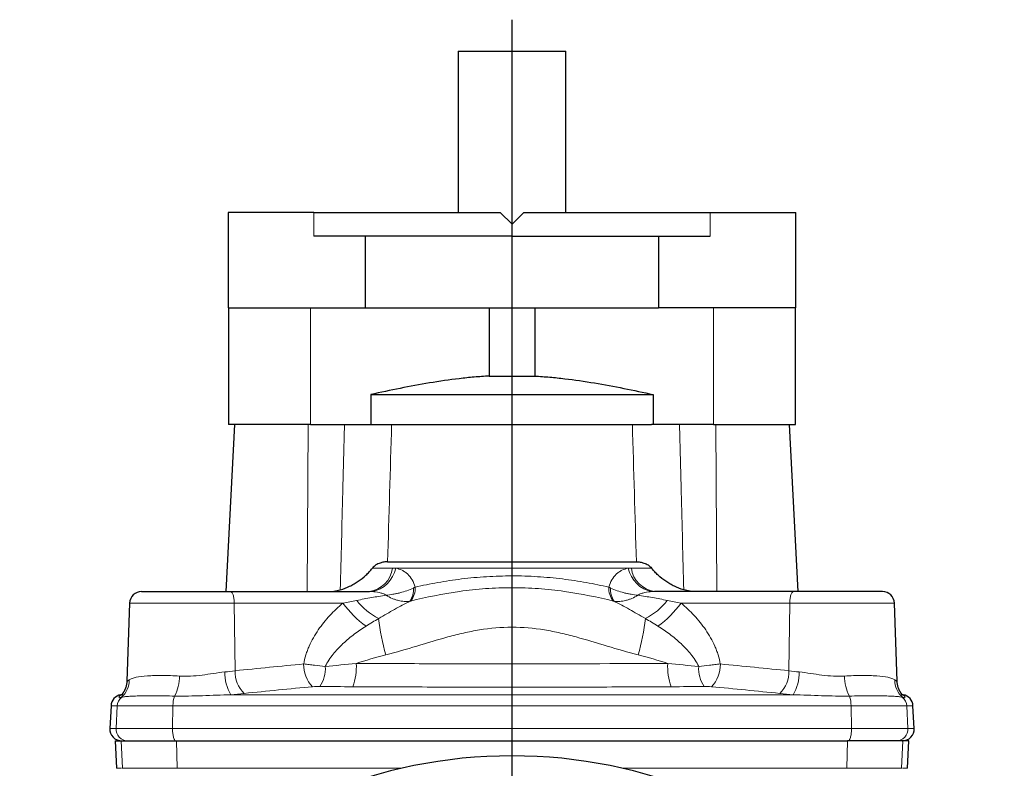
# Model space of a CAD drawing. Header units: millimetres. Extents: x -261 to 505, y -237 to 323.
# Tile 3 of 5: x -259 to -94, y 198 to 323. Entities that reach past the tile are written whole.
import ezdxf

# ---------------------------------------------------------------- set-up
doc = ezdxf.new("R2010")
doc.units = ezdxf.units.MM
doc.layers.add('FORMAT', color=7, linetype='Continuous')

# ---------------------------------------------------------------- blocks, each defined once
blk = doc.blocks.new('SW_CENTERMARKSYMBOL_0')
at = {"layer": 'FORMAT', "color": 0}
blk.add_line((0, 5), (0, 205.76), dxfattribs=at)

msp = doc.modelspace()

# ---------------------------------------------------------------- linework, layer by layer
at = {"color": 7, "linetype": 'Continuous', "lineweight": 25}
for p, q in [((-185.29, 317.69), (-185.29, 290.69)), ((-185.29, 317.69), (-176.29, 317.69)), ((-176.29, 317.69), (-167.29, 317.69)), ((-167.29, 290.69), (-167.29, 317.69)), ((-223.85, 290.69), (-223.85, 274.69)), ((-209.49, 290.69), (-223.85, 290.69)), ((-209.49, 290.69), (-178.29, 290.69)), ((-176.29, 288.69), (-178.29, 290.69)), ((-174.29, 290.69), (-176.29, 288.69)), ((-174.29, 290.69), (-143.09, 290.69)), ((-143.09, 290.69), (-128.73, 290.69)), ((-128.73, 274.69), (-128.73, 290.69)), ((-176.29, 286.69), (-209.49, 286.69)), ((-200.85, 274.69), (-200.85, 286.69)), ((-176.29, 286.69), (-143.09, 286.69)), ((-151.73, 286.69), (-151.73, 274.69)), ((-223.85, 274.69), (-200.85, 274.69)), ((-223.79, 274.69), (-223.79, 255.19)), ((-200.85, 274.69), (-151.73, 274.69)), ((-180.12, 274.69), (-180.12, 263.27)), ((-172.46, 274.69), (-172.46, 263.27)), ((-128.73, 274.69), (-151.73, 274.69)), ((-128.79, 255.19), (-128.79, 274.69)), ((-180.12, 263.27), (-172.46, 263.27)), ((-199.93, 260.19), (-199.93, 255.19)), ((-199.93, 260.19), (-152.65, 260.19)), ((-152.65, 260.19), (-152.65, 255.19)), ((-222.79, 255.19), (-224.26, 227.19)), ((-210.05, 255.19), (-223.79, 255.19)), ((-210.05, 255.19), (-200.52, 255.19)), ((-199.68, 255.19), (-152.9, 255.19)), ((-142.53, 255.19), (-152.06, 255.19)), ((-142.53, 255.19), (-128.79, 255.19)), ((-128.32, 227.19), (-129.79, 255.19)), ((-197.13, 232.19), (-155.45, 232.19)), ((-238.36, 227.19), (-223.5, 227.19)), ((-223.5, 227.19), (-200.19, 227.19)), ((-129.08, 227.19), (-152.39, 227.19)), ((-114.22, 227.19), (-129.08, 227.19)), ((-240.36, 225.26), (-240.81, 212.22)), ((-111.77, 212.22), (-112.22, 225.26)), ((-241.66, 209.96), (-241.82, 209.93)), ((-241.5, 209.94), (-241.49, 209.94)), ((-111.08, 209.94), (-111.09, 209.94)), ((-110.76, 209.93), (-110.92, 209.96)), ((-243.47, 208.07), (-243.67, 204.29)), ((-108.91, 204.29), (-109.11, 208.07)), ((-242.79, 202.19), (-242.55, 197.61)), ((-242.79, 202.19), (-241.79, 202.19)), ((-241.79, 202.19), (-232.48, 202.19)), ((-232.48, 202.19), (-120.1, 202.19)), ((-110.79, 202.19), (-120.1, 202.19)), ((-109.79, 202.19), (-110.79, 202.19)), ((-110.03, 197.61), (-109.79, 202.19))]:
    msp.add_line(p, q, dxfattribs=at)
at = {"color": 8, "linetype": 'Continuous', "lineweight": 18}
for p, q in [((-209.49, 290.69), (-209.49, 286.69)), ((-143.09, 290.69), (-143.09, 286.69)), ((-210.05, 274.69), (-210.05, 255.19)), ((-142.53, 274.69), (-142.53, 255.19)), ((-210.59, 227.19), (-210.47, 255.19)), ((-141.99, 227.19), (-142.11, 255.19)), ((-199.68, 231.11), (-196.29, 231.11)), ((-156.81, 231.1), (-195.77, 231.1)), ((-152.9, 231.11), (-156.29, 231.11)), ((-176.29, 227.84), (-176.29, 221.23)), ((-222.82, 225.26), (-240.36, 225.26)), ((-222.69, 213.94), (-222.82, 225.26)), ((-204.61, 225.26), (-222.82, 225.26)), ((-147.97, 225.26), (-129.76, 225.26)), ((-129.89, 213.94), (-129.76, 225.26)), ((-129.76, 225.26), (-112.22, 225.26)), ((-241.82, 209.93), (-241.7, 209.93)), ((-241.55, 209.93), (-241.5, 209.94)), ((-241.55, 209.93), (-241.5, 209.94)), ((-223.4, 209.93), (-129.18, 209.93)), ((-111.03, 209.93), (-111.09, 209.94)), ((-111.03, 209.93), (-111.08, 209.94)), ((-110.76, 209.93), (-110.88, 209.93)), ((-242.44, 208.07), (-243.47, 208.07)), ((-242.63, 204.29), (-242.44, 208.07)), ((-233.11, 208.07), (-242.44, 208.07)), ((-233.16, 204.29), (-233.11, 208.07)), ((-119.47, 208.07), (-233.11, 208.07)), ((-119.42, 204.29), (-119.47, 208.07)), ((-119.47, 208.07), (-110.14, 208.07)), ((-109.95, 204.29), (-110.14, 208.07)), ((-110.14, 208.07), (-109.11, 208.07)), ((-243.67, 204.29), (-242.63, 204.29)), ((-242.63, 204.29), (-233.16, 204.29)), ((-233.16, 204.29), (-119.42, 204.29)), ((-119.42, 204.29), (-109.95, 204.29)), ((-109.95, 204.29), (-108.91, 204.29)), ((-241.55, 197.61), (-241.79, 202.19)), ((-232.41, 197.61), (-232.48, 202.19)), ((-120.17, 197.61), (-120.1, 202.19)), ((-111.03, 197.61), (-110.79, 202.19)), ((-242.55, 197.61), (-241.7, 197.61)), ((-241.61, 197.61), (-241.55, 197.61)), ((-241.55, 197.61), (-232.41, 197.61)), ((-232.41, 197.61), (-194.7, 197.61)), ((-157.88, 197.61), (-120.17, 197.61)), ((-111.03, 197.61), (-120.17, 197.61)), ((-110.97, 197.61), (-111.03, 197.61)), ((-110.03, 197.61), (-110.88, 197.61))]:
    msp.add_line(p, q, dxfattribs=at)
at = {"color": 8, "linetype": 'Continuous', "lineweight": 18, "flags": 128}
for points in [[(-223.5, 227.19), (-223.44, 227.18), (-223.37, 227.15), (-223.31, 227.1), (-223.25, 227.04), (-223.19, 226.96), (-223.13, 226.86), (-223.08, 226.75), (-223.03, 226.63), (-222.98, 226.49), (-222.94, 226.33), (-222.91, 226.17), (-222.88, 226), (-222.86, 225.82), (-222.84, 225.64), (-222.83, 225.45), (-222.82, 225.26)], [(-129.08, 227.19), (-129.14, 227.18), (-129.21, 227.15), (-129.27, 227.1), (-129.33, 227.04), (-129.39, 226.96), (-129.45, 226.86), (-129.5, 226.75), (-129.55, 226.63), (-129.6, 226.49), (-129.64, 226.33), (-129.67, 226.17), (-129.7, 226), (-129.72, 225.82), (-129.74, 225.64), (-129.75, 225.45), (-129.76, 225.26)], [(-232.6, 202.19), (-232.65, 202.2), (-232.71, 202.22), (-232.76, 202.27), (-232.81, 202.33), (-232.86, 202.41), (-232.9, 202.51), (-232.95, 202.62), (-232.99, 202.74), (-233.03, 202.88), (-233.06, 203.03), (-233.09, 203.19), (-233.11, 203.36), (-233.13, 203.54), (-233.15, 203.72), (-233.16, 203.91), (-233.16, 204.1), (-233.16, 204.29)], [(-119.98, 202.19), (-119.93, 202.2), (-119.87, 202.22), (-119.82, 202.27), (-119.77, 202.33), (-119.72, 202.41), (-119.68, 202.51), (-119.63, 202.62), (-119.59, 202.74), (-119.55, 202.88), (-119.52, 203.03), (-119.49, 203.19), (-119.47, 203.36), (-119.45, 203.54), (-119.43, 203.72), (-119.42, 203.91), (-119.42, 204.1), (-119.42, 204.29)]]:
    msp.add_lwpolyline(points, dxfattribs=at)
at = {"color": 8, "linetype": 'Continuous', "lineweight": 18}
for centre, radius, start, end in [((-200.82, 231.71), 4.56, 277.9124, 352.4731), ((-200.72, 232.15), 5.06, 280.8678, 347.985), ((-151.86, 232.15), 5.06, 192.015, 259.1322), ((-151.77, 231.71), 4.56, 187.5269, 262.0876), ((-195.94, 227.42), 3.14, 323.9653, 6.6776), ((-195.67, 227.69), 3.17, 318.8654, 4.3626), ((-156.91, 227.69), 3.17, 175.6374, 221.1346), ((-156.64, 227.42), 3.14, 173.3224, 216.0347), ((-190.84, 235.18), 16.97, 215.7651, 234.2908), ((-193.97, 232.13), 10.52, 217.5494, 243.7454), ((-158.61, 232.13), 10.52, 296.2546, 322.4506), ((-161.74, 235.18), 16.97, 305.7092, 324.2349), ((-160.47, 226.97), 38.4, 186.3923, 195.6718), ((-192.11, 226.97), 38.4, 344.3282, 353.6077), ((-206.03, 214.9), 5.17, 178.1437, 224.6351), ((-212.94, 214.31), 5.38, 326.2173, 3.5527), ((-211.34, 214.5), 8.97, 338.8738, 4.2939), ((-141.24, 214.5), 8.97, 175.7061, 201.1262), ((-139.64, 214.31), 5.38, 176.4473, 213.7827), ((-146.55, 214.9), 5.17, 315.3649, 1.8563), ((-239.34, 213.11), 7.36, 332.4241, 359.5231), ((-217.26, 213.61), 7.16, 179.0375, 210.9463), ((-217.52, 213.8), 5.17, 178.5328, 225.1896), ((-135.06, 213.8), 5.17, 314.8104, 1.4672), ((-135.32, 213.61), 7.16, 329.0537, 0.9625), ((-113.24, 213.11), 7.36, 180.4769, 207.5759), ((-244.28, 212.38), 3.85, 311.36, 0.3075), ((-108.3, 212.38), 3.85, 179.6925, 228.64), ((-228.92, 208.18), 4.18, 158.6047, 181.5211), ((-123.66, 208.18), 4.18, 358.4789, 21.3953), ((-240.44, 207.96), 2, 130.413, 177.0272), ((-112.14, 207.96), 2, 2.9728, 49.587), ((-240.64, 204.18), 2, 176.9235, 269.9072), ((-111.94, 204.18), 2, 270.0889, 3.0804)]:
    msp.add_arc(centre, radius, start, end, dxfattribs=at)
at = {"color": 7, "linetype": 'Continuous', "lineweight": 25}
for centre, radius, start, end in [((-238.36, 225.19), 2, 90, 178), ((-114.22, 225.19), 2, 2, 90), ((-241.48, 207.96), 2, 100, 177), ((-111.1, 207.96), 2, 3, 80), ((-241.67, 204.19), 2, 177, 270), ((-110.91, 204.19), 2, 270, 3), ((-176.29, 117.19), 82.5, 1.0325, 178.9675)]:
    msp.add_arc(centre, radius, start, end, dxfattribs=at)
for points, knots in [([(-180.12, 263.27), (-180.96, 263.23), (-181.79, 263.17), (-183.46, 263.03), (-184.29, 262.94), (-186.79, 262.64), (-188.45, 262.4), (-191.74, 261.85), (-193.38, 261.54), (-196.66, 260.89), (-198.3, 260.54), (-199.93, 260.19)], [0, 0, 0, 0, 0.125, 0.125, 0.25, 0.25, 0.5, 0.5, 0.75, 0.75, 1, 1, 1, 1]), ([(-172.46, 263.27), (-171.62, 263.23), (-170.79, 263.17), (-169.12, 263.03), (-168.29, 262.94), (-165.79, 262.64), (-164.13, 262.4), (-160.84, 261.85), (-159.2, 261.54), (-155.92, 260.89), (-154.29, 260.54), (-152.65, 260.19)], [0, 0, 0, 0, 0.125, 0.125, 0.25, 0.25, 0.5, 0.5, 0.75, 0.75, 1, 1, 1, 1]), ([(-205.06, 227.5), (-204.51, 227.65), (-203.99, 227.85), (-203.24, 228.21), (-203, 228.34), (-202.52, 228.62), (-202.28, 228.77), (-201.6, 229.23), (-201.18, 229.56), (-200.58, 230.1), (-200.39, 230.29), (-200.02, 230.69), (-199.84, 230.89), (-199.68, 231.11)], [0, 0, 0, 0, 0.25, 0.25, 0.375, 0.375, 0.5, 0.5, 0.75, 0.75, 0.875, 0.875, 1, 1, 1, 1]), ([(-197.13, 232.19), (-197.33, 232.19), (-197.54, 232.17), (-197.97, 232.1), (-198.18, 232.05), (-198.63, 231.9), (-198.86, 231.79), (-199.19, 231.59), (-199.3, 231.51), (-199.5, 231.33), (-199.6, 231.22), (-199.68, 231.11)], [0, 0, 0, 0, 0.25, 0.25, 0.5, 0.5, 0.75, 0.75, 0.875, 0.875, 1, 1, 1, 1]), ([(-155.45, 232.19), (-155.25, 232.19), (-155.04, 232.17), (-154.62, 232.1), (-154.4, 232.05), (-153.95, 231.9), (-153.72, 231.79), (-153.39, 231.59), (-153.28, 231.51), (-153.08, 231.33), (-152.98, 231.22), (-152.9, 231.11)], [0, 0, 0, 0, 0.25, 0.25, 0.5, 0.5, 0.75, 0.75, 0.875, 0.875, 1, 1, 1, 1]), ([(-147.52, 227.5), (-148.07, 227.65), (-148.59, 227.85), (-149.34, 228.21), (-149.58, 228.34), (-150.06, 228.62), (-150.3, 228.77), (-150.98, 229.23), (-151.4, 229.56), (-152, 230.1), (-152.19, 230.29), (-152.56, 230.69), (-152.74, 230.89), (-152.9, 231.11)], [0, 0, 0, 0, 0.25, 0.25, 0.375, 0.375, 0.5, 0.5, 0.75, 0.75, 0.875, 0.875, 1, 1, 1, 1]), ([(-240.81, 212.22), (-240.82, 212.17), (-240.82, 212.05), (-240.84, 211.86), (-240.87, 211.66), (-240.91, 211.47), (-240.96, 211.29), (-241.01, 211.13), (-241.06, 210.98), (-241.12, 210.84), (-241.17, 210.72), (-241.23, 210.6), (-241.28, 210.5), (-241.34, 210.41), (-241.39, 210.32), (-241.44, 210.25), (-241.48, 210.18), (-241.53, 210.13), (-241.57, 210.07), (-241.61, 210.02), (-241.65, 209.97), (-241.69, 209.93), (-241.72, 209.9), (-241.75, 209.87), (-241.77, 209.85), (-241.79, 209.84), (-241.79, 209.83), (-241.79, 209.84), (-241.79, 209.84)], [0, 0, 0, 0, 0.027162, 0.063244, 0.098496, 0.132775, 0.165952, 0.197957, 0.228799, 0.25859, 0.287531, 0.315896, 0.344009, 0.372225, 0.400811, 0.430135, 0.460585, 0.492553, 0.526517, 0.567784, 0.609591, 0.655486, 0.705841, 0.761271, 0.822422, 0.890002, 0.964799, 1, 1, 1, 1]), ([(-110.79, 209.84), (-110.79, 209.84), (-110.79, 209.84), (-110.8, 209.85), (-110.82, 209.86), (-110.85, 209.89), (-110.88, 209.92), (-110.91, 209.96), (-110.95, 210), (-111, 210.06), (-111.05, 210.11), (-111.09, 210.18), (-111.14, 210.24), (-111.19, 210.32), (-111.24, 210.4), (-111.29, 210.49), (-111.35, 210.6), (-111.41, 210.71), (-111.46, 210.84), (-111.52, 210.97), (-111.57, 211.12), (-111.62, 211.29), (-111.67, 211.47), (-111.71, 211.66), (-111.74, 211.86), (-111.76, 212.05), (-111.76, 212.17), (-111.77, 212.22)], [0, 0, 0, 0, 0.067338, 0.141705, 0.208593, 0.268885, 0.323357, 0.372711, 0.417595, 0.458615, 0.503193, 0.535398, 0.566573, 0.596459, 0.625466, 0.653996, 0.682422, 0.710995, 0.74008, 0.769996, 0.800999, 0.833257, 0.866824, 0.901641, 0.937552, 0.974355, 1, 1, 1, 1])]:
    msp.add_open_spline(points, degree=3, knots=knots, dxfattribs=at)
at = {"color": 8, "linetype": 'Continuous', "lineweight": 18}
for points, knots in [([(-205.06, 227.5), (-204.92, 232.94), (-204.79, 238.38), (-204.65, 243.81), (-204.56, 247.61), (-204.46, 251.4), (-204.36, 255.19)], [0.00538212, 0.00538212, 0.00538212, 0.00538212, 0.02172657, 0.02172657, 0.02172657, 0.03311668, 0.03311668, 0.03311668, 0.03311668]), ([(-147.52, 227.5), (-147.66, 232.94), (-147.79, 238.38), (-147.93, 243.81), (-148.03, 247.61), (-148.12, 251.4), (-148.22, 255.19)], [0.00538212, 0.00538212, 0.00538212, 0.00538212, 0.02172657, 0.02172657, 0.02172657, 0.03311668, 0.03311668, 0.03311668, 0.03311668]), ([(-195.77, 231.1), (-195.4, 231.04), (-195.05, 230.93), (-194.54, 230.68), (-194.37, 230.58), (-194.06, 230.36), (-193.91, 230.23), (-193.48, 229.83), (-193.23, 229.51), (-192.8, 228.77), (-192.63, 228.37), (-192.51, 227.93)], [0, 0, 0, 0, 0.25, 0.25, 0.375, 0.375, 0.5, 0.5, 0.75, 0.75, 1, 1, 1, 1]), ([(-156.81, 231.1), (-157.18, 231.04), (-157.54, 230.93), (-158.04, 230.68), (-158.21, 230.58), (-158.53, 230.36), (-158.68, 230.23), (-159.1, 229.83), (-159.35, 229.51), (-159.78, 228.77), (-159.95, 228.37), (-160.07, 227.93)], [0, 0, 0, 0, 0.25, 0.25, 0.375, 0.375, 0.5, 0.5, 0.75, 0.75, 1, 1, 1, 1]), ([(-192.51, 227.93), (-191.9, 228.07), (-191.27, 228.21), (-190, 228.47), (-189.36, 228.6), (-187.42, 228.94), (-186.09, 229.14), (-184.05, 229.39), (-183.36, 229.47), (-181.96, 229.59), (-181.26, 229.65), (-179.14, 229.77), (-177.72, 229.82), (-174.86, 229.82), (-173.44, 229.78), (-170.62, 229.6), (-169.21, 229.47), (-166.47, 229.14), (-165.14, 228.94), (-162.55, 228.48), (-161.29, 228.21), (-160.07, 227.93)], [0, 0, 0, 0, 0.0625, 0.0625, 0.125, 0.125, 0.25, 0.25, 0.3125, 0.3125, 0.375, 0.375, 0.5, 0.5, 0.625, 0.625, 0.75, 0.75, 0.875, 0.875, 1, 1, 1, 1]), ([(-192.81, 227.79), (-193.17, 227.62), (-193.54, 227.48), (-194.29, 227.21), (-194.67, 227.1), (-195.26, 226.94), (-195.46, 226.89), (-195.85, 226.81), (-196.04, 226.77), (-196.63, 226.66), (-197.01, 226.61), (-197.38, 226.57)], [0, 0, 0, 0, 0.25, 0.25, 0.5, 0.5, 0.625, 0.625, 0.75, 0.75, 1, 1, 1, 1]), ([(-193.28, 225.6), (-190.65, 226.25), (-187.92, 226.82), (-184.35, 227.32), (-183.62, 227.41), (-182.17, 227.56), (-181.44, 227.63), (-179.24, 227.79), (-177.77, 227.84), (-176.29, 227.84)], [0, 0, 0, 0, 0.5, 0.5, 0.625, 0.625, 0.75, 0.75, 1, 1, 1, 1]), ([(-159.3, 225.6), (-161.93, 226.25), (-164.67, 226.82), (-168.23, 227.32), (-168.96, 227.41), (-170.41, 227.56), (-171.14, 227.63), (-173.34, 227.79), (-174.81, 227.84), (-176.29, 227.84)], [0, 0, 0, 0, 0.5, 0.5, 0.625, 0.625, 0.75, 0.75, 1, 1, 1, 1]), ([(-159.77, 227.79), (-159.42, 227.62), (-159.04, 227.48), (-158.29, 227.21), (-157.91, 227.1), (-157.32, 226.94), (-157.12, 226.89), (-156.73, 226.81), (-156.54, 226.77), (-155.95, 226.66), (-155.57, 226.61), (-155.2, 226.57)], [0, 0, 0, 0, 0.25, 0.25, 0.5, 0.5, 0.625, 0.625, 0.75, 0.75, 1, 1, 1, 1]), ([(-202.32, 225.72), (-201.48, 225.88), (-200.65, 226.04), (-199.01, 226.33), (-198.2, 226.46), (-197.38, 226.57)], [0, 0, 0, 0, 0.5, 0.5, 1, 1, 1, 1]), ([(-197.38, 226.57), (-197.46, 226.64), (-197.55, 226.69), (-197.74, 226.78), (-197.83, 226.82), (-198.12, 226.93), (-198.32, 226.98), (-198.93, 227.11), (-199.35, 227.16), (-199.77, 227.18)], [0, 0, 0, 0, 0.125, 0.125, 0.25, 0.25, 0.5, 0.5, 1, 1, 1, 1]), ([(-193.39, 225.57), (-193.7, 225.53), (-194.02, 225.52), (-194.67, 225.56), (-195.01, 225.62), (-195.52, 225.75), (-195.69, 225.8), (-196.03, 225.91), (-196.2, 225.98), (-196.71, 226.2), (-197.05, 226.37), (-197.38, 226.57)], [0, 0, 0, 0, 0.25, 0.25, 0.5, 0.5, 0.625, 0.625, 0.75, 0.75, 1, 1, 1, 1]), ([(-159.19, 225.57), (-158.88, 225.53), (-158.56, 225.52), (-157.91, 225.56), (-157.58, 225.62), (-157.06, 225.75), (-156.89, 225.8), (-156.55, 225.91), (-156.38, 225.98), (-155.87, 226.2), (-155.53, 226.37), (-155.2, 226.57)], [0, 0, 0, 0, 0.25, 0.25, 0.5, 0.5, 0.625, 0.625, 0.75, 0.75, 1, 1, 1, 1]), ([(-155.2, 226.57), (-155.12, 226.64), (-155.03, 226.69), (-154.85, 226.78), (-154.75, 226.82), (-154.46, 226.93), (-154.26, 226.98), (-153.65, 227.11), (-153.23, 227.16), (-152.82, 227.18)], [0, 0, 0, 0, 0.125, 0.125, 0.25, 0.25, 0.5, 0.5, 1, 1, 1, 1]), ([(-150.26, 225.72), (-151.1, 225.88), (-151.93, 226.04), (-153.57, 226.33), (-154.38, 226.46), (-155.2, 226.57)], [0, 0, 0, 0, 0.5, 0.5, 1, 1, 1, 1]), ([(-211.19, 215.07), (-211.11, 215.59), (-210.98, 216.1), (-210.75, 216.86), (-210.66, 217.11), (-210.47, 217.6), (-210.37, 217.84), (-209.85, 219.03), (-209.33, 219.93), (-208.45, 221.21), (-208.14, 221.62), (-207.5, 222.42), (-207.16, 222.81), (-206.12, 223.92), (-205.39, 224.61), (-204.61, 225.26)], [0, 0, 0, 0, 0.125, 0.125, 0.1875, 0.1875, 0.25, 0.25, 0.5, 0.5, 0.625, 0.625, 0.75, 0.75, 1, 1, 1, 1]), ([(-193.39, 225.57), (-194.25, 225.17), (-195.1, 224.7), (-196.84, 223.72), (-197.72, 223.21), (-198.63, 222.7)], [0, 0, 0, 0, 0.5, 0.5, 1, 1, 1, 1]), ([(-159.19, 225.57), (-158.33, 225.17), (-157.48, 224.7), (-155.75, 223.72), (-154.86, 223.21), (-153.95, 222.7)], [0, 0, 0, 0, 0.5, 0.5, 1, 1, 1, 1]), ([(-141.39, 215.07), (-141.48, 215.59), (-141.6, 216.1), (-141.84, 216.86), (-141.92, 217.11), (-142.11, 217.6), (-142.21, 217.84), (-142.73, 219.03), (-143.25, 219.93), (-144.13, 221.21), (-144.44, 221.62), (-145.08, 222.42), (-145.42, 222.81), (-146.46, 223.92), (-147.19, 224.61), (-147.97, 225.26)], [0, 0, 0, 0, 0.125, 0.125, 0.1875, 0.1875, 0.25, 0.25, 0.5, 0.5, 0.625, 0.625, 0.75, 0.75, 1, 1, 1, 1]), ([(-200.75, 221.39), (-201.43, 220.97), (-202.1, 220.52), (-203.06, 219.8), (-203.38, 219.55), (-204, 219.03), (-204.31, 218.76), (-205.2, 217.93), (-205.76, 217.34), (-206.51, 216.39), (-206.75, 216.06), (-207.2, 215.37), (-207.4, 215.02), (-207.57, 214.65)], [0, 0, 0, 0, 0.25, 0.25, 0.375, 0.375, 0.5, 0.5, 0.75, 0.75, 0.875, 0.875, 1, 1, 1, 1]), ([(-176.29, 221.23), (-178.11, 221.23), (-179.92, 221.06), (-182.62, 220.63), (-183.51, 220.45), (-185.28, 220.05), (-186.16, 219.83), (-188.78, 219.12), (-190.51, 218.59), (-193.97, 217.56), (-195.69, 217.05), (-197.44, 216.6)], [0, 0, 0, 0, 0.25, 0.25, 0.375, 0.375, 0.5, 0.5, 0.75, 0.75, 1, 1, 1, 1]), ([(-176.29, 221.23), (-174.47, 221.23), (-172.66, 221.06), (-169.97, 220.63), (-169.07, 220.45), (-167.3, 220.05), (-166.43, 219.83), (-163.8, 219.12), (-162.07, 218.59), (-158.62, 217.56), (-156.89, 217.05), (-155.14, 216.6)], [0, 0, 0, 0, 0.25, 0.25, 0.375, 0.375, 0.5, 0.5, 0.75, 0.75, 1, 1, 1, 1]), ([(-151.83, 221.39), (-151.15, 220.97), (-150.48, 220.52), (-149.52, 219.8), (-149.2, 219.55), (-148.58, 219.03), (-148.27, 218.76), (-147.38, 217.93), (-146.82, 217.34), (-146.07, 216.39), (-145.83, 216.06), (-145.38, 215.37), (-145.18, 215.02), (-145.01, 214.65)], [0, 0, 0, 0, 0.25, 0.25, 0.375, 0.375, 0.5, 0.5, 0.75, 0.75, 0.875, 0.875, 1, 1, 1, 1]), ([(-211.19, 215.07), (-210.9, 215.04), (-210.6, 215.01), (-210, 214.94), (-209.69, 214.91), (-208.78, 214.8), (-208.16, 214.72), (-207.57, 214.65)], [0, 0, 0, 0, 0.25, 0.25, 0.5, 0.5, 1, 1, 1, 1]), ([(-202.4, 215.17), (-200.24, 215.15), (-198.08, 215.14), (-193.74, 215.13), (-191.56, 215.12), (-185.02, 215.1), (-180.65, 215.1), (-167.51, 215.1), (-158.81, 215.12), (-150.18, 215.17)], [0, 0, 0, 0, 0.125, 0.125, 0.25, 0.25, 0.5, 0.5, 1, 1, 1, 1]), ([(-141.39, 215.07), (-141.68, 215.04), (-141.98, 215.01), (-142.58, 214.94), (-142.89, 214.91), (-143.8, 214.8), (-144.42, 214.72), (-145.01, 214.65)], [0, 0, 0, 0, 0.25, 0.25, 0.5, 0.5, 1, 1, 1, 1]), ([(-240.43, 212.4), (-240.3, 212.5), (-240.13, 212.58), (-239.74, 212.73), (-239.52, 212.8), (-238.75, 212.96), (-238.13, 213.03), (-236.65, 213.12), (-235.83, 213.14), (-234.47, 213.14), (-233.99, 213.13), (-233.01, 213.1), (-232.5, 213.08), (-231.98, 213.05)], [0, 0, 0, 0, 0.125, 0.125, 0.25, 0.25, 0.5, 0.5, 0.75, 0.75, 0.875, 0.875, 1, 1, 1, 1]), ([(-231.98, 213.05), (-231.38, 213.02), (-230.76, 213.02), (-229.51, 213.07), (-228.87, 213.13), (-227.59, 213.29), (-226.95, 213.39), (-225.68, 213.58), (-225.05, 213.67), (-224.41, 213.73)], [0, 0, 0, 0, 0.25, 0.25, 0.5, 0.5, 0.75, 0.75, 1, 1, 1, 1]), ([(-120.6, 213.05), (-121.21, 213.02), (-121.82, 213.02), (-123.07, 213.07), (-123.71, 213.13), (-124.99, 213.29), (-125.63, 213.39), (-126.9, 213.58), (-127.53, 213.67), (-128.17, 213.73)], [0, 0, 0, 0, 0.25, 0.25, 0.5, 0.5, 0.75, 0.75, 1, 1, 1, 1]), ([(-112.15, 212.4), (-112.28, 212.5), (-112.45, 212.58), (-112.84, 212.73), (-113.06, 212.8), (-113.83, 212.96), (-114.45, 213.03), (-115.93, 213.12), (-116.75, 213.14), (-118.11, 213.14), (-118.59, 213.13), (-119.57, 213.1), (-120.08, 213.08), (-120.6, 213.05)], [0, 0, 0, 0, 0.125, 0.125, 0.25, 0.25, 0.5, 0.5, 0.75, 0.75, 0.875, 0.875, 1, 1, 1, 1]), ([(-240.81, 212.22), (-240.81, 212.21), (-240.81, 212.19), (-240.8, 212.18), (-240.76, 212.18), (-240.71, 212.2), (-240.64, 212.25), (-240.54, 212.31), (-240.47, 212.37), (-240.43, 212.4)], [0, 0, 0, 0, 0.078453, 0.224071, 0.369688, 0.526286, 0.68289, 0.84144, 1, 1, 1, 1]), ([(-149.6, 211.26), (-154.01, 211.24), (-162.87, 211.2), (-171.79, 211.19), (-180.74, 211.19), (-185.21, 211.2), (-191.9, 211.22), (-194.12, 211.22), (-198.56, 211.24), (-200.77, 211.25), (-202.98, 211.26)], [0, 0, 0, 0, 0.25, 0.5, 0.5, 0.75, 0.75, 0.875, 0.875, 1, 1, 1, 1]), ([(-111.77, 212.22), (-111.77, 212.21), (-111.77, 212.19), (-111.78, 212.18), (-111.82, 212.18), (-111.87, 212.2), (-111.94, 212.25), (-112.04, 212.31), (-112.11, 212.37), (-112.15, 212.4)], [0, 0, 0, 0, 0.078453, 0.224071, 0.369688, 0.526286, 0.68289, 0.84144, 1, 1, 1, 1]), ([(-241.74, 209.49), (-241.88, 209.44), (-241.98, 209.41), (-242.12, 209.42), (-242.14, 209.46), (-242.12, 209.58), (-242.07, 209.66), (-241.88, 209.82), (-241.74, 209.89), (-241.55, 209.93)], [0, 0, 0, 0, 0.25, 0.25, 0.5, 0.5, 0.75, 0.75, 1, 1, 1, 1]), ([(-232.82, 209.7), (-233.4, 209.71), (-233.97, 209.72), (-234.8, 209.73), (-235.07, 209.73), (-235.6, 209.73), (-235.85, 209.73), (-237.11, 209.74), (-238, 209.73), (-239.18, 209.71), (-239.54, 209.7), (-240.19, 209.67), (-240.47, 209.66), (-240.97, 209.62), (-241.18, 209.6), (-241.52, 209.55), (-241.65, 209.52), (-241.74, 209.49)], [0, 0, 0, 0, 0.125, 0.125, 0.1875, 0.1875, 0.25, 0.25, 0.5, 0.5, 0.625, 0.625, 0.75, 0.75, 0.875, 0.875, 1, 1, 1, 1]), ([(-223.4, 209.93), (-225, 209.89), (-226.59, 209.81), (-229.74, 209.71), (-231.29, 209.68), (-232.82, 209.7)], [0, 0, 0, 0, 0.5, 0.5, 1, 1, 1, 1]), ([(-129.18, 209.93), (-127.58, 209.89), (-125.99, 209.81), (-122.84, 209.71), (-121.29, 209.68), (-119.76, 209.7)], [0, 0, 0, 0, 0.5, 0.5, 1, 1, 1, 1]), ([(-119.76, 209.7), (-119.18, 209.71), (-118.61, 209.72), (-117.78, 209.73), (-117.51, 209.73), (-116.99, 209.73), (-116.73, 209.73), (-115.48, 209.74), (-114.58, 209.73), (-113.4, 209.71), (-113.04, 209.7), (-112.4, 209.67), (-112.11, 209.66), (-111.61, 209.62), (-111.4, 209.6), (-111.06, 209.55), (-110.93, 209.52), (-110.85, 209.49)], [0, 0, 0, 0, 0.125, 0.125, 0.1875, 0.1875, 0.25, 0.25, 0.5, 0.5, 0.625, 0.625, 0.75, 0.75, 0.875, 0.875, 1, 1, 1, 1]), ([(-110.85, 209.49), (-110.7, 209.44), (-110.6, 209.41), (-110.46, 209.42), (-110.44, 209.46), (-110.46, 209.58), (-110.51, 209.66), (-110.7, 209.82), (-110.84, 209.89), (-111.03, 209.93)], [0, 0, 0, 0, 0.25, 0.25, 0.5, 0.5, 0.75, 0.75, 1, 1, 1, 1])]:
    msp.add_open_spline(points, degree=3, knots=knots, dxfattribs=at)
at = {"color": 7, "linetype": 'Continuous', "lineweight": 25}
for points in [[(-200.52, 255.19), (-200.23, 255.19), (-199.95, 255.19), (-199.68, 255.19)], [(-152.06, 255.19), (-152.35, 255.19), (-152.63, 255.19), (-152.9, 255.19)], [(-207.29, 227.19), (-206.53, 227.19), (-205.79, 227.29), (-205.06, 227.5)], [(-145.29, 227.19), (-146.05, 227.19), (-146.79, 227.29), (-147.52, 227.5)]]:
    msp.add_open_spline(points, degree=3, dxfattribs=at)
at = {"color": 8, "linetype": 'Continuous', "lineweight": 18}
for points in [[(-196.46, 255.19), (-196.68, 247.52), (-196.91, 239.85), (-197.13, 232.19)], [(-156.12, 255.19), (-155.9, 247.52), (-155.67, 239.85), (-155.45, 232.19)], [(-196.29, 231.11), (-196.12, 231.11), (-195.94, 231.11), (-195.77, 231.1)], [(-156.29, 231.11), (-156.46, 231.11), (-156.64, 231.11), (-156.81, 231.1)], [(-192.81, 227.79), (-192.71, 227.83), (-192.61, 227.88), (-192.51, 227.93)], [(-159.77, 227.79), (-159.87, 227.83), (-159.97, 227.88), (-160.07, 227.93)], [(-199.77, 227.18), (-199.91, 227.18), (-200.05, 227.19), (-200.19, 227.19)], [(-152.82, 227.18), (-152.67, 227.18), (-152.53, 227.19), (-152.39, 227.19)], [(-204.61, 225.26), (-203.84, 225.42), (-203.08, 225.57), (-202.32, 225.72)], [(-193.28, 225.6), (-193.32, 225.59), (-193.36, 225.58), (-193.39, 225.57)], [(-159.3, 225.6), (-159.26, 225.59), (-159.22, 225.58), (-159.19, 225.57)], [(-147.97, 225.26), (-148.74, 225.42), (-149.5, 225.57), (-150.26, 225.72)], [(-198.63, 222.7), (-199.33, 222.27), (-200.03, 221.84), (-200.75, 221.39)], [(-153.95, 222.7), (-153.25, 222.27), (-152.55, 221.84), (-151.83, 221.39)], [(-197.44, 216.6), (-199.12, 216.17), (-200.77, 215.69), (-202.4, 215.17)], [(-155.14, 216.6), (-153.46, 216.17), (-151.81, 215.69), (-150.18, 215.17)], [(-222.69, 213.94), (-218.86, 214.33), (-215.03, 214.71), (-211.19, 215.07)], [(-207.57, 214.65), (-205.86, 214.82), (-204.14, 215), (-202.4, 215.17)], [(-145.01, 214.65), (-146.72, 214.82), (-148.44, 215), (-150.18, 215.17)], [(-129.89, 213.94), (-133.72, 214.33), (-137.56, 214.71), (-141.39, 215.07)], [(-224.41, 213.73), (-223.83, 213.79), (-223.25, 213.86), (-222.69, 213.94)], [(-128.17, 213.73), (-128.75, 213.79), (-129.33, 213.86), (-129.89, 213.94)], [(-209.7, 211.27), (-213.53, 210.91), (-217.34, 210.53), (-221.16, 210.14)], [(-208.47, 211.32), (-208.87, 211.33), (-209.31, 211.31), (-209.7, 211.27)], [(-202.98, 211.26), (-204.82, 211.27), (-206.66, 211.29), (-208.47, 211.32)], [(-149.6, 211.26), (-147.76, 211.27), (-145.92, 211.29), (-144.11, 211.32)], [(-144.11, 211.32), (-143.71, 211.33), (-143.27, 211.31), (-142.88, 211.27)], [(-142.88, 211.27), (-139.06, 210.91), (-135.24, 210.53), (-131.42, 210.14)], [(-221.16, 210.14), (-221.89, 210.06), (-222.64, 209.99), (-223.4, 209.93)], [(-131.42, 210.14), (-130.69, 210.06), (-129.94, 209.99), (-129.18, 209.93)]]:
    msp.add_open_spline(points, degree=3, dxfattribs=at)

# ---------------------------------------------------------------- block references
at = {"layer": 'FORMAT'}
msp.add_blockref('SW_CENTERMARKSYMBOL_0', (-176.29, 117.19), dxfattribs=at)

doc.saveas('drawing.dxf')
